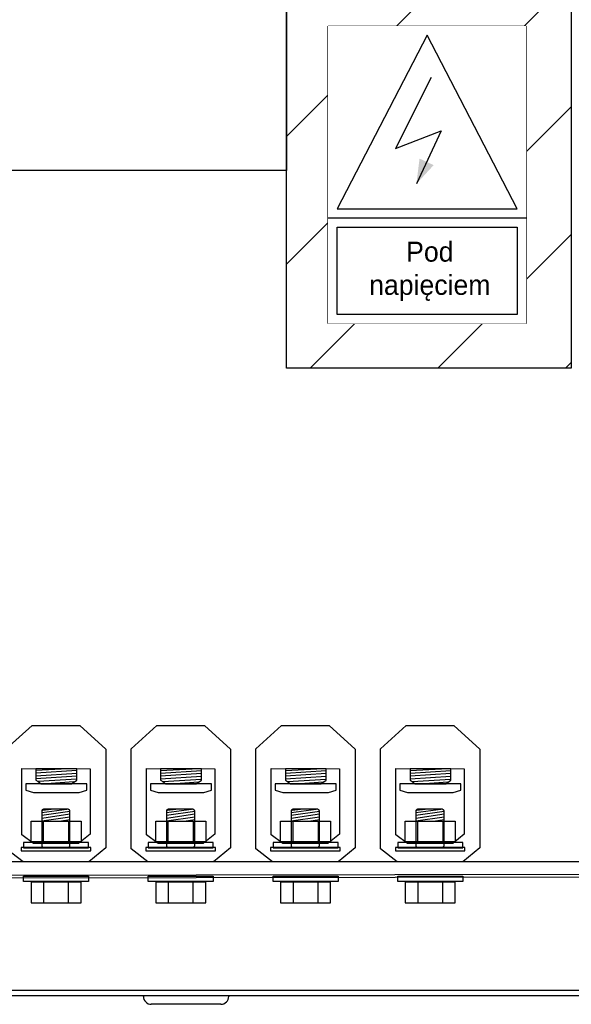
# Model space of a CAD drawing. Header units: millimetres. Extents: x -11513 to 3649, y 2330 to 12522.
# Tile 2 of 75: x -9978 to -9780, y 7710 to 8063. Entities that reach past the tile are written whole.
import ezdxf

# ---------------------------------------------------------------- set-up
doc = ezdxf.new("R2010")
doc.units = ezdxf.units.MM
for name, color, linetype in [('Aparatura', 7, 'Continuous'), ('tekst', 7, 'Continuous'), ('Warstwa 1', 7, 'Continuous'), ('WG1-00-903-0004-', 7, 'Continuous'), ('WG1-00-905-0001-', 7, 'Continuous')]:
    doc.layers.add(name, color=color, linetype=linetype)
doc.styles.add('Arial', font='Arial', dxfattribs={"height": 1})

# ---------------------------------------------------------------- blocks, each defined once
blk = doc.blocks.new('rozmieszczenie aparatury cz siłowa')
at = {"layer": 'Aparatura', "linetype": 'Continuous'}
for p, q in [((696.36, 45), (102.84, 45.04)), ((757.22, 40.94), (40, 39.7)), ((102.92, 39.13), (692.85, 40))]:
    blk.add_line(p, q, dxfattribs=at)
at = {"layer": 'Warstwa 1'}
for p, q in [((350.8, 84.77), (359.86, 92.99)), ((359.86, 92.99), (376.63, 92.99)), ((376.63, 92.99), (385.78, 84.68)), ((394.65, 84.77), (403.71, 92.99)), ((403.71, 92.99), (420.48, 92.99)), ((420.48, 92.99), (429.63, 84.68)), ((438.49, 84.77), (447.55, 92.99)), ((447.55, 92.99), (464.33, 92.99)), ((464.33, 92.99), (473.48, 84.68)), ((482.34, 84.77), (491.4, 92.99)), ((491.4, 92.99), (508.17, 92.99)), ((508.17, 92.99), (517.32, 84.68)), ((385.78, 84.68), (385.78, 49.99)), ((394.65, 49.6), (394.65, 84.77)), ((429.63, 84.68), (429.63, 49.99)), ((438.49, 49.6), (438.49, 84.77)), ((473.48, 84.68), (473.48, 49.99)), ((482.34, 49.6), (482.34, 84.77)), ((517.32, 84.68), (517.32, 49.99)), ((356.26, 77.8), (380.32, 77.74)), ((356.26, 54.5), (356.26, 77.8)), ((361.22, 77.75), (361.22, 73.8)), ((372.3, 77.75), (361.22, 77.17)), ((375.56, 77.75), (361.22, 77.75)), ((375.56, 77.13), (361.22, 76.17)), ((375.56, 76.13), (361.22, 75.18)), ((375.56, 73.8), (375.56, 77.75)), ((380.32, 77.74), (380.32, 54.77)), ((400.11, 77.8), (424.17, 77.74)), ((400.11, 54.5), (400.11, 77.8)), ((419.41, 77.75), (405.07, 77.75)), ((405.07, 77.17), (416.15, 77.75)), ((405.07, 77.75), (405.07, 73.8)), ((405.07, 76.17), (419.41, 77.13)), ((419.41, 76.13), (405.07, 75.18)), ((419.41, 73.8), (419.41, 77.75)), ((424.17, 77.74), (424.17, 54.77)), ((443.95, 54.5), (443.95, 77.8)), ((443.95, 77.8), (468.01, 77.74)), ((448.92, 77.17), (459.99, 77.75)), ((463.25, 77.75), (448.92, 77.75)), ((448.92, 77.75), (448.92, 73.8)), ((448.92, 76.17), (463.25, 77.13)), ((463.25, 76.13), (448.92, 75.18)), ((463.25, 73.8), (463.25, 77.75)), ((468.01, 77.74), (468.01, 54.77)), ((487.8, 77.8), (511.86, 77.74)), ((487.8, 54.5), (487.8, 77.8)), ((507.1, 77.75), (492.76, 77.75)), ((492.76, 77.17), (503.84, 77.75)), ((492.76, 77.75), (492.76, 73.8)), ((492.76, 76.17), (507.1, 77.13)), ((507.1, 76.13), (492.76, 75.18)), ((507.1, 73.8), (507.1, 77.75)), ((511.86, 77.74), (511.86, 54.77)), ((375.56, 75.13), (361.22, 74.18)), ((361.22, 73.8), (361.99, 73.23)), ((375.56, 74.13), (361.99, 73.23)), ((361.99, 73.23), (363.01, 72.48)), ((374.57, 73.13), (364.93, 72.48)), ((373.77, 72.48), (375.56, 73.8)), ((405.07, 74.18), (419.41, 75.13)), ((405.07, 73.8), (405.84, 73.23)), ((405.84, 73.23), (419.41, 74.13)), ((405.84, 73.23), (406.86, 72.48)), ((408.77, 72.48), (418.42, 73.13)), ((417.62, 72.48), (419.41, 73.8)), ((448.92, 74.18), (463.25, 75.13)), ((448.92, 73.8), (449.69, 73.23)), ((449.69, 73.23), (463.25, 74.13)), ((449.69, 73.23), (450.71, 72.48)), ((452.62, 72.48), (462.27, 73.13)), ((461.46, 72.48), (463.25, 73.8)), ((492.76, 74.18), (507.1, 75.13)), ((492.76, 73.8), (493.53, 73.23)), ((493.53, 73.23), (507.1, 74.13)), ((493.53, 73.23), (494.56, 72.48)), ((496.47, 72.48), (506.11, 73.13)), ((505.31, 72.48), (507.1, 73.8)), ((379.13, 72.43), (357.66, 72.43)), ((357.66, 72.43), (357.66, 70.19)), ((357.66, 70.19), (360.34, 69.45)), ((360.34, 69.45), (376.44, 69.45)), ((363.01, 72.48), (373.77, 72.48)), ((376.44, 69.45), (379.13, 70.19)), ((379.13, 70.19), (379.13, 72.43)), ((422.97, 72.43), (401.5, 72.43)), ((401.5, 72.43), (401.5, 70.19)), ((401.5, 70.19), (404.19, 69.45)), ((404.19, 69.45), (420.29, 69.45)), ((406.86, 72.48), (417.62, 72.48)), ((420.29, 69.45), (422.97, 70.19)), ((422.97, 70.19), (422.97, 72.43)), ((445.35, 72.43), (445.35, 70.19)), ((466.82, 72.43), (445.35, 72.43)), ((445.35, 70.19), (448.03, 69.45)), ((448.03, 69.45), (464.14, 69.45)), ((450.71, 72.48), (461.46, 72.48)), ((464.14, 69.45), (466.82, 70.19)), ((466.82, 70.19), (466.82, 72.43)), ((510.67, 72.43), (489.2, 72.43)), ((489.2, 72.43), (489.2, 70.19)), ((489.2, 70.19), (491.88, 69.45)), ((491.88, 69.45), (507.99, 69.45)), ((494.56, 72.48), (505.31, 72.48)), ((507.99, 69.45), (510.67, 70.19)), ((510.67, 70.19), (510.67, 72.43)), ((363.24, 62.41), (372.07, 63.52)), ((363.24, 62.98), (363.24, 62.95)), ((363.24, 62.95), (363.24, 50.71)), ((363.24, 61.41), (373.19, 62.87)), ((363.67, 63.16), (366.53, 63.61)), ((371.87, 63.61), (364.56, 63.61)), ((372.01, 63.61), (371.87, 63.61)), ((373.19, 50.71), (373.19, 62.95)), ((407.09, 62.41), (415.92, 63.52)), ((407.09, 62.98), (407.09, 62.95)), ((407.09, 62.95), (407.09, 50.71)), ((407.09, 61.41), (417.04, 62.87)), ((407.52, 63.16), (410.38, 63.61)), ((415.72, 63.61), (408.41, 63.61)), ((415.85, 63.61), (415.72, 63.61)), ((417.04, 50.71), (417.04, 62.95)), ((450.93, 62.41), (459.77, 63.52)), ((450.93, 62.98), (450.93, 62.95)), ((450.93, 62.95), (450.93, 50.71)), ((450.93, 61.41), (460.89, 62.87)), ((451.36, 63.16), (454.22, 63.61)), ((459.57, 63.61), (452.25, 63.61)), ((459.7, 63.61), (459.57, 63.61)), ((460.89, 50.71), (460.89, 62.95)), ((494.78, 62.41), (503.61, 63.52)), ((494.78, 62.98), (494.78, 62.95)), ((494.78, 62.95), (494.78, 50.71)), ((494.78, 61.41), (504.73, 62.87)), ((495.21, 63.16), (498.07, 63.61)), ((503.41, 63.61), (496.1, 63.61)), ((503.55, 63.61), (503.41, 63.61)), ((504.73, 50.71), (504.73, 62.95)), ((359.53, 59.31), (377.11, 59.31)), ((359.53, 52.07), (359.53, 59.31)), ((363.24, 60.41), (373.19, 61.87)), ((363.24, 59.52), (373.19, 60.88)), ((363.92, 52.07), (363.92, 59.31)), ((369.52, 59.31), (373.19, 59.94)), ((372.72, 59.31), (372.72, 52.07)), ((377.11, 59.31), (377.11, 52.07)), ((403.38, 59.31), (420.96, 59.31)), ((403.38, 52.07), (403.38, 59.31)), ((407.09, 60.41), (417.04, 61.87)), ((407.09, 59.52), (417.04, 60.88)), ((407.77, 52.07), (407.77, 59.31)), ((413.37, 59.31), (417.04, 59.94)), ((416.56, 59.31), (416.56, 52.07)), ((420.96, 59.31), (420.96, 52.07)), ((447.22, 59.31), (464.8, 59.31)), ((447.22, 52.07), (447.22, 59.31)), ((450.93, 60.41), (460.89, 61.87)), ((450.93, 59.52), (460.89, 60.88)), ((451.62, 52.07), (451.62, 59.31)), ((457.22, 59.31), (460.89, 59.94)), ((460.41, 59.31), (460.41, 52.07)), ((464.8, 59.31), (464.8, 52.07)), ((491.07, 59.31), (508.65, 59.31)), ((491.07, 52.07), (491.07, 59.31)), ((494.78, 60.41), (504.73, 61.87)), ((494.78, 59.52), (504.73, 60.88)), ((495.47, 52.07), (495.47, 59.31)), ((501.06, 59.31), (504.73, 59.94)), ((504.26, 59.31), (504.26, 52.07)), ((508.65, 59.31), (508.65, 52.07)), ((360.33, 51.47), (356.26, 54.5)), ((377.11, 52.07), (359.53, 52.07)), ((380.32, 54.77), (376.22, 51.47)), ((404.18, 51.47), (400.11, 54.5)), ((420.96, 52.07), (403.38, 52.07)), ((424.17, 54.77), (420.07, 51.47)), ((448.03, 51.47), (443.95, 54.5)), ((464.8, 52.07), (447.22, 52.07)), ((468.01, 54.77), (463.92, 51.47)), ((491.88, 51.47), (487.8, 54.5)), ((508.65, 52.07), (491.07, 52.07)), ((511.86, 54.77), (507.76, 51.47)), ((356.73, 45.02), (350.8, 49.6)), ((356.07, 50.05), (356.07, 48.98)), ((380.51, 50.05), (356.07, 50.05)), ((356.07, 48.98), (380.51, 48.98)), ((356.9, 51.83), (356.9, 49.92)), ((379.74, 51.83), (356.9, 51.83)), ((356.9, 49.92), (379.74, 49.92)), ((376.22, 51.47), (360.33, 51.47)), ((364.42, 50.05), (364.56, 50.04)), ((364.56, 50.04), (371.87, 50.04)), ((379.74, 49.92), (379.74, 51.83)), ((385.78, 49.99), (379.82, 45.02)), ((380.51, 48.98), (380.51, 50.05)), ((400.57, 45.02), (394.65, 49.6)), ((399.91, 50.05), (399.91, 48.98)), ((424.36, 50.05), (399.91, 50.05)), ((399.91, 48.98), (424.36, 48.98)), ((400.74, 51.83), (400.74, 49.92)), ((423.59, 51.83), (400.74, 51.83)), ((400.74, 49.92), (423.59, 49.92)), ((420.07, 51.47), (404.18, 51.47)), ((408.27, 50.05), (408.41, 50.04)), ((408.41, 50.04), (415.72, 50.04)), ((423.59, 49.92), (423.59, 51.83)), ((429.63, 49.99), (423.67, 45.02)), ((424.36, 48.98), (424.36, 50.05)), ((444.42, 45.02), (438.49, 49.6)), ((443.76, 50.05), (443.76, 48.98)), ((468.21, 50.05), (443.76, 50.05)), ((443.76, 48.98), (468.21, 48.98)), ((444.59, 51.83), (444.59, 49.92)), ((467.44, 51.83), (444.59, 51.83)), ((444.59, 49.92), (467.44, 49.92)), ((463.92, 51.47), (448.03, 51.47)), ((452.12, 50.05), (452.25, 50.04)), ((452.25, 50.04), (459.57, 50.04)), ((467.44, 49.92), (467.44, 51.83)), ((473.48, 49.99), (467.52, 45.02)), ((468.21, 48.98), (468.21, 50.05)), ((488.27, 45.02), (482.34, 49.6)), ((512.06, 50.05), (487.61, 50.05)), ((487.61, 50.05), (487.61, 48.98)), ((487.61, 48.98), (512.06, 48.98)), ((488.44, 51.83), (488.44, 49.92)), ((511.28, 51.83), (488.44, 51.83)), ((488.44, 49.92), (511.28, 49.92)), ((507.76, 51.47), (491.88, 51.47)), ((495.97, 50.05), (496.1, 50.04)), ((496.1, 50.04), (503.41, 50.04)), ((511.28, 49.92), (511.28, 51.83)), ((517.32, 49.99), (511.36, 45.02)), ((512.06, 48.98), (512.06, 50.05)), ((379.82, 45.02), (356.73, 45.02)), ((423.67, 45.02), (400.57, 45.02)), ((467.52, 45.02), (444.42, 45.02)), ((511.36, 45.02), (488.27, 45.02)), ((356.9, 40.02), (379.74, 40.02)), ((356.9, 38.11), (356.9, 40.02)), ((379.74, 38.11), (356.9, 38.11)), ((379.74, 40.02), (379.74, 38.11)), ((400.74, 40.02), (423.59, 40.02)), ((400.74, 38.11), (400.74, 40.02)), ((423.59, 38.11), (400.74, 38.11)), ((423.59, 40.02), (423.59, 38.11)), ((444.59, 40.02), (467.44, 40.02)), ((444.59, 38.11), (444.59, 40.02)), ((467.44, 38.11), (444.59, 38.11)), ((467.44, 40.02), (467.44, 38.11)), ((488.44, 38.11), (488.44, 40.02)), ((488.44, 40.02), (511.28, 40.02)), ((511.28, 38.11), (488.44, 38.11)), ((511.28, 40.02), (511.28, 38.11)), ((359.53, 37.87), (359.53, 30.64)), ((377.11, 37.87), (359.53, 37.87)), ((363.92, 37.87), (363.92, 30.64)), ((372.72, 30.64), (372.72, 37.87)), ((377.11, 30.64), (377.11, 37.87)), ((403.38, 37.87), (403.38, 30.64)), ((420.96, 37.87), (403.38, 37.87)), ((407.77, 37.87), (407.77, 30.64)), ((416.56, 30.64), (416.56, 37.87)), ((420.96, 30.64), (420.96, 37.87)), ((464.8, 37.87), (447.22, 37.87)), ((447.22, 37.87), (447.22, 30.64)), ((451.62, 37.87), (451.62, 30.64)), ((460.41, 30.64), (460.41, 37.87)), ((464.8, 30.64), (464.8, 37.87)), ((508.65, 37.87), (491.07, 37.87)), ((491.07, 37.87), (491.07, 30.64)), ((495.47, 37.87), (495.47, 30.64)), ((504.26, 30.64), (504.26, 37.87)), ((508.65, 30.64), (508.65, 37.87)), ((359.53, 30.64), (377.11, 30.64)), ((403.38, 30.64), (420.96, 30.64)), ((447.22, 30.64), (464.8, 30.64)), ((491.07, 30.64), (508.65, 30.64))]:
    blk.add_line(p, q, dxfattribs=at)
for centre, radius, start, end in [((363.6, 62.94), 0.364, 148.2558, 174.2302), ((363.82, 62.81), 0.617, 132.7834, 148.2558), ((363.96, 62.66), 0.82, 123.161, 132.7834), ((364.18, 62.32), 1.23, 116.7263, 123.161), ((364.27, 62.13), 1.44, 110.2473, 116.7263), ((364.43, 61.7), 1.9, 105.3229, 110.2473), ((364.5, 61.44), 2.17, 96.9217, 105.3229), ((364.56, 60.98), 2.63, 90, 96.9217), ((371.87, 61.06), 2.55, 82.7661, 87.0598), ((371.91, 61.34), 2.27, 77.9499, 82.7661), ((371.95, 61.52), 2.09, 71.8396, 77.9499), ((372.14, 62.09), 1.49, 63.2737, 71.8396), ((372.25, 62.32), 1.23, 56.839, 63.2737), ((372.47, 62.66), 0.82, 47.2166, 56.839), ((372.62, 62.82), 0.6, 29.6372, 47.2166), ((372.84, 62.95), 0.351, 0, 29.6372), ((407.45, 62.94), 0.364, 148.2558, 174.2302), ((407.66, 62.81), 0.617, 132.7834, 148.2558), ((407.8, 62.66), 0.82, 123.161, 132.7834), ((408.03, 62.32), 1.23, 116.7263, 123.161), ((408.12, 62.13), 1.44, 110.2473, 116.7263), ((408.28, 61.7), 1.9, 105.3229, 110.2473), ((408.35, 61.44), 2.17, 96.9217, 105.3229), ((408.41, 60.98), 2.63, 90, 96.9217), ((415.72, 61.06), 2.55, 82.7661, 87.0598), ((415.76, 61.34), 2.27, 77.9499, 82.7661), ((415.8, 61.52), 2.09, 71.8396, 77.9499), ((415.98, 62.09), 1.49, 63.2737, 71.8396), ((416.1, 62.32), 1.23, 56.839, 63.2737), ((416.32, 62.66), 0.82, 47.2166, 56.839), ((416.47, 62.82), 0.6, 29.6372, 47.2166), ((416.69, 62.95), 0.351, 0, 29.6372), ((451.3, 62.94), 0.364, 148.2558, 174.2302), ((451.51, 62.81), 0.617, 132.7834, 148.2558), ((451.65, 62.66), 0.82, 123.161, 132.7834), ((451.87, 62.32), 1.23, 116.7263, 123.161), ((451.97, 62.13), 1.44, 110.2473, 116.7263), ((452.13, 61.7), 1.9, 105.3229, 110.2473), ((452.2, 61.44), 2.17, 96.9217, 105.3229), ((452.25, 60.98), 2.63, 90, 96.9217), ((459.57, 61.06), 2.55, 82.7661, 87.0598), ((459.6, 61.34), 2.27, 77.9499, 82.7661), ((459.64, 61.52), 2.09, 71.8396, 77.9499), ((459.83, 62.09), 1.49, 63.2737, 71.8396), ((459.95, 62.32), 1.23, 56.839, 63.2737), ((460.17, 62.66), 0.82, 47.2166, 56.839), ((460.32, 62.82), 0.6, 29.6372, 47.2166), ((460.54, 62.95), 0.351, 0, 29.6372), ((495.14, 62.94), 0.364, 148.2558, 174.2302), ((495.36, 62.81), 0.617, 132.7834, 148.2558), ((495.5, 62.66), 0.82, 123.161, 132.7834), ((495.72, 62.32), 1.23, 116.7263, 123.161), ((495.82, 62.13), 1.44, 110.2473, 116.7263), ((495.97, 61.7), 1.9, 105.3229, 110.2473), ((496.05, 61.44), 2.17, 96.9217, 105.3229), ((496.1, 60.98), 2.63, 90, 96.9217), ((503.42, 61.06), 2.55, 82.7661, 87.0598), ((503.45, 61.34), 2.27, 77.9499, 82.7661), ((503.49, 61.52), 2.09, 71.8396, 77.9499), ((503.68, 62.09), 1.49, 63.2737, 71.8396), ((503.79, 62.32), 1.23, 56.839, 63.2737), ((504.02, 62.66), 0.82, 47.2166, 56.839), ((504.17, 62.82), 0.6, 29.6372, 47.2166), ((504.38, 62.95), 0.351, 0, 29.6372), ((363.59, 50.71), 0.349, 180, 209.7269), ((363.81, 50.83), 0.602, 209.7269, 227.2227), ((363.96, 50.99), 0.823, 227.2227, 236.8186), ((364.18, 51.34), 1.23, 236.8186, 243.2379), ((364.3, 51.57), 1.49, 243.2379, 251.7919), ((364.48, 52.13), 2.09, 251.7919, 257.9093), ((364.52, 52.31), 2.27, 257.9093, 262.7354), ((364.56, 52.58), 2.54, 262.7354, 267.0461), ((371.87, 52.66), 2.62, 270, 276.9537), ((371.93, 52.21), 2.16, 276.9537, 285.3672), ((372, 51.95), 1.9, 285.3672, 290.293), ((372.15, 51.53), 1.44, 290.293, 296.7621), ((372.25, 51.34), 1.23, 296.7621, 303.1814), ((372.47, 50.99), 0.823, 303.1814, 312.7773), ((372.62, 50.83), 0.602, 312.7773, 330.2731), ((372.84, 50.71), 0.349, 330.2731, 0), ((407.43, 50.71), 0.349, 180, 209.7269), ((407.65, 50.83), 0.602, 209.7269, 227.2227), ((407.8, 50.99), 0.823, 227.2227, 236.8186), ((408.03, 51.34), 1.23, 236.8186, 243.2379), ((408.14, 51.57), 1.49, 243.2379, 251.7919), ((408.33, 52.13), 2.09, 251.7919, 257.9093), ((408.37, 52.31), 2.27, 257.9093, 262.7354), ((408.4, 52.58), 2.54, 262.7354, 267.0461), ((415.72, 52.66), 2.62, 270, 276.9537), ((415.77, 52.21), 2.16, 276.9537, 285.3672), ((415.84, 51.95), 1.9, 285.3672, 290.293), ((416, 51.53), 1.44, 290.293, 296.7621), ((416.1, 51.34), 1.23, 296.7621, 303.1814), ((416.32, 50.99), 0.823, 303.1814, 312.7773), ((416.47, 50.83), 0.602, 312.7773, 330.2731), ((416.69, 50.71), 0.349, 330.2731, 0), ((451.28, 50.71), 0.349, 180, 209.7269), ((451.5, 50.83), 0.602, 209.7269, 227.2227), ((451.65, 50.99), 0.823, 227.2227, 236.8186), ((451.88, 51.34), 1.23, 236.8186, 243.2379), ((451.99, 51.57), 1.49, 243.2379, 251.7919), ((452.18, 52.13), 2.09, 251.7919, 257.9093), ((452.22, 52.31), 2.27, 257.9093, 262.7354), ((452.25, 52.58), 2.54, 262.7354, 267.0461), ((459.57, 52.66), 2.62, 270, 276.9537), ((459.62, 52.21), 2.16, 276.9537, 285.3672), ((459.69, 51.95), 1.9, 285.3672, 290.293), ((459.85, 51.53), 1.44, 290.293, 296.7621), ((459.94, 51.34), 1.23, 296.7621, 303.1814), ((460.17, 50.99), 0.823, 303.1814, 312.7773), ((460.32, 50.83), 0.602, 312.7773, 330.2731), ((460.54, 50.71), 0.349, 330.2731, 0), ((495.13, 50.71), 0.349, 180, 209.7269), ((495.35, 50.83), 0.602, 209.7269, 227.2227), ((495.5, 50.99), 0.823, 227.2227, 236.8186), ((495.72, 51.34), 1.23, 236.8186, 243.2379), ((495.84, 51.57), 1.49, 243.2379, 251.7919), ((496.02, 52.13), 2.09, 251.7919, 257.9093), ((496.06, 52.31), 2.27, 257.9093, 262.7354), ((496.1, 52.58), 2.54, 262.7354, 267.0461), ((503.41, 52.66), 2.62, 270, 276.9537), ((503.47, 52.21), 2.16, 276.9537, 285.3672), ((503.54, 51.95), 1.9, 285.3672, 290.293), ((503.7, 51.53), 1.44, 290.293, 296.7621), ((503.79, 51.34), 1.23, 296.7621, 303.1814), ((504.01, 50.99), 0.823, 303.1814, 312.7773), ((504.16, 50.83), 0.602, 312.7773, 330.2731), ((504.38, 50.71), 0.349, 330.2731, 0)]:
    blk.add_arc(centre, radius, start, end, dxfattribs=at)
at = {"layer": 'WG1-00-903-0004-', "color": 7, "linetype": 'Continuous'}
for p, q in [((40, 0), (760, 0)), ((399, -2.22), (399, -2)), ((429, -2), (429, -2.22)), ((426.22, -5), (401.78, -5))]:
    blk.add_line(p, q, dxfattribs=at)
for centre, start, end in [((401.78, -2.22), 180, 270), ((426.22, -2.22), 270, 0)]:
    blk.add_arc(centre, 2.78, start, end, dxfattribs=at)
at = {"layer": 'WG1-00-905-0001-', "color": 7, "linetype": 'Continuous'}
blk.add_line((640, -2), (160, -2), dxfattribs=at)
blk = doc.blocks.new('Tabliczka - Pod napieciem')
at = {"layer": 'Aparatura', "color": 7}
blk.add_lwpolyline([(-69.71, 0), (69.71, 0), (69.71, -209.13), (-69.71, -209.13)], close=True, dxfattribs=at)
at = {"layer": 'Aparatura', "color": 54}
blk.add_lwpolyline([(-7.6, -110.95), (4.55, -97.75), (-5.37, -93.15)], close=True, dxfattribs=at)
blk.add_wipeout([(-69.71, 0), (69.71, 0), (69.71, -209.13), (-69.71, -209.13)]).dxf.layer = 'Aparatura'
at = {"layer": 'Aparatura'}
blk.add_hatch(color=54, dxfattribs=at).paths.add_polyline_path([(-7.6, -110.95), (4.55, -97.75), (-5.37, -93.15)])
at = {"layer": 'Aparatura', "color": 54}
for points in [[(0, -6.5), (-63.21, -128.37), (63.21, -128.37)], [(-63.21, -141.37), (63.21, -141.37), (63.21, -202.63), (-63.21, -202.63)]]:
    blk.add_lwpolyline(points, close=True, dxfattribs=at)
blk.add_lwpolyline([(2.7, -36.18), (-22.23, -86.03), (9.74, -73.57), (-7.6, -110.95)], dxfattribs=at)
at = {"layer": 'Aparatura', "color": 7}
blk.add_lwpolyline([(-69.71, -134.87), (69.71, -134.87)], dxfattribs=at)
at = {"layer": 'tekst', "color": 7, "insert": (1.87, -172.37), "char_height": 14, "width": 154.8055, "attachment_point": 5, "style": 'Arial'}
blk.add_mtext('\\FTxt|b0|i0|c238;Pod\\Pnapięciem', dxfattribs=at)
blk = doc.blocks.new('Przekładniki- widok')
at = {"layer": 'Aparatura', "linetype": 'Continuous'}
h = blk.add_hatch(dxfattribs=at)
h.set_pattern_fill('ANSI31', color=0, scale=10, style=0)
h.set_pattern_definition([(45, (-298191.252, -170361.92), (-22.4506403, 22.4506403), [])])
h.paths.add_polyline_path([(-16150.74, 8622.63), (-16250.94, 8622.63), (-16250.94, 7934.87), (-16150.74, 7934.87)])
blk.add_lwpolyline([(-16250.94, 8622.63), (-16150.74, 8622.63), (-16150.74, 7934.87), (-16250.94, 7934.87)], close=True, dxfattribs=at)
at = {"layer": 'Aparatura', "color": 0, "linetype": 'Continuous', "xscale": 0.5, "yscale": 0.5, "zscale": 0.5}
blk.add_blockref('Tabliczka - Pod napieciem', (-16201.43, 8055.12), dxfattribs=at)

msp = doc.modelspace()

# ---------------------------------------------------------------- linework, layer by layer
for p, q in [((-9881.92, 8639.31), (-9881.92, 8008.67)), ((-9881.92, 8008.67), (-10289.92, 8008.67))]:
    msp.add_line(p, q)

# ---------------------------------------------------------------- block references
at = {"xscale": 1.02, "yscale": 1.02, "zscale": 1.02}
msp.add_blockref('rozmieszczenie aparatury cz siłowa', (-10340.19, 7714.97), dxfattribs=at)

# ---------------------------------------------------------------- next in the draw order: block references
msp.add_blockref('Przekładniki- widok', (6694.04, -155.77), dxfattribs=at)

doc.saveas('drawing.dxf')
